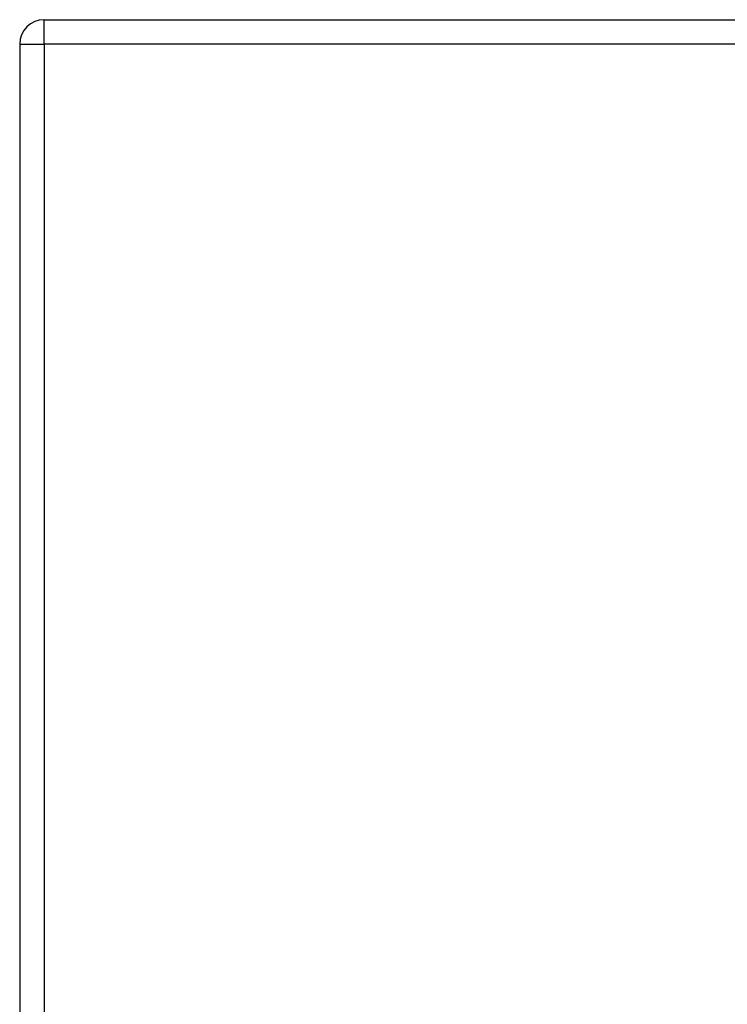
# Model space of a CAD drawing. Header units: inches. Extents: x 14 to 456, y 41 to 215.
# Tile 243 of 256: x 195.59 to 198.44, y 141.91 to 145.87. Entities that reach past the tile are written whole.
import ezdxf

# ---------------------------------------------------------------- set-up
doc = ezdxf.new("R2010")
doc.units = ezdxf.units.IN
doc.header["$MEASUREMENT"] = 0
doc.layers.add('Visible Edges(ANSI)', color=7, linetype='Continuous', lineweight=25)
doc.layers.add('Visible Tangent Edges(ANSI)', color=7, linetype='Continuous', lineweight=25)

msp = doc.modelspace()

# ---------------------------------------------------------------- linework, layer by layer
at = {"layer": 'Visible Edges(ANSI)'}
for p, q in [((195.6887, 145.8725), (243.2937, 145.8725)), ((195.5897, 145.7735), (195.5897, 116.0535))]:
    msp.add_line(p, q, dxfattribs=at)
msp.add_arc((195.6887, 145.7735), 0.099, 90, 180, dxfattribs=at)
at = {"layer": 'Visible Tangent Edges(ANSI)'}
for p, q in [((195.6887, 145.7735), (195.6887, 145.8725)), ((195.5897, 145.7735), (195.6887, 145.7735)), ((243.2937, 145.7735), (195.6887, 145.7735)), ((195.6887, 145.7735), (195.6887, 116.0535))]:
    msp.add_line(p, q, dxfattribs=at)

doc.saveas('drawing.dxf')
